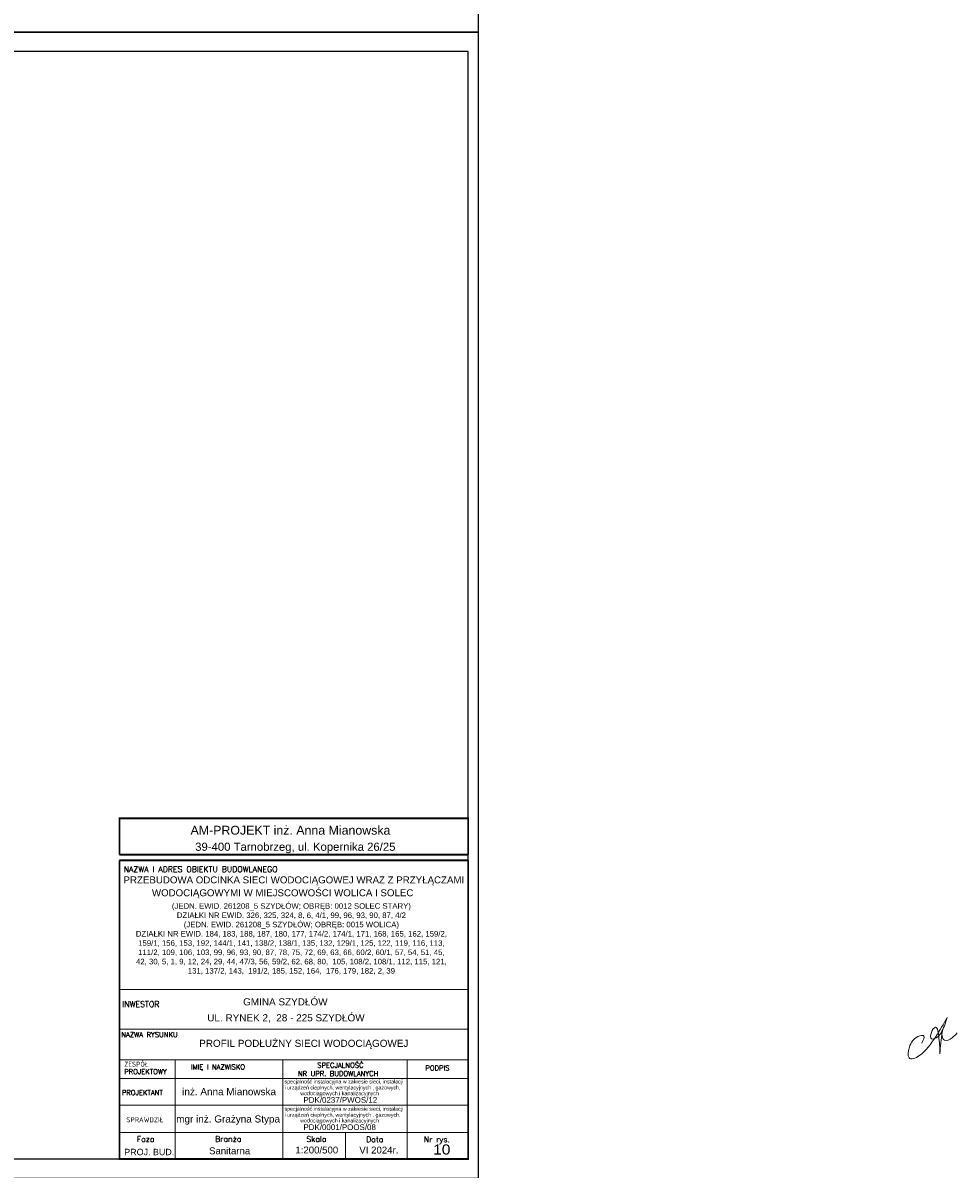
# Model space of a CAD drawing. Extents: x 122 to 1445, y -293 to 2085.
# Tile 16 of 38: x 1203 to 1445, y 600 to 897. Entities that reach past the tile are written whole.
import ezdxf

# ---------------------------------------------------------------- set-up
doc = ezdxf.new("R2010")
doc.units = 0
doc.header["$LTSCALE"] = 0.2
doc.header["$MEASUREMENT"] = 0
for name, color, linetype, lineweight in [('!!IS_COPIS', 7, 'CONTINUOUS', 15), ('ARKUSZ_OPIS', 5, 'CONTINUOUS', 30), ('COPIS', 7, 'CONTINUOUS', 13)]:
    doc.layers.add(name, color=color, linetype=linetype, lineweight=lineweight)
doc.layers.add('# 24.Metryka', color=7, linetype='CONTINUOUS', lineweight=25, true_color=0x242424)
doc.layers.add('_Metryka', color=7, linetype='CONTINUOUS', lineweight=25, true_color=0x242424)
doc.layers.add('Linie_tabeli', color=7, linetype='CONTINUOUS')
doc.layers.add('warstwa_nr_0', color=8, linetype='CONTINUOUS')
doc.styles.add('LOGO', font='arial.ttf')
doc.styles.add('R', font='arial.ttf')
doc.styles.add('RD', font='arial.ttf', dxfattribs={"width": 1.1})
doc.styles.add('S', font='simplex.shx', dxfattribs={"width": 0.9, "height": 2.1})
doc.styles.add('TIMES', font='times.ttf')

# ---------------------------------------------------------------- blocks, each defined once
blk = doc.blocks.new('A$C2A474806')
at = {"layer": '_Metryka', "color": 5, "linetype": 'Continuous', "lineweight": 13}
for points, knots in [([(-4.66, 2.8), (-4.3, 3.55), (-3.58, 5.06), (-6.38, 4.61), (-8.17, 1.91), (-8.47, -1.94), (-4.49, -0.44), (-0.98, 4.42), (0.94, 7.78), (1.88, 9.45)], [0, 0, 0, 0, 1.856438, 3.716765, 6.950961, 9.899309, 13.452933, 19.168132, 24.736757, 24.736757, 24.736757, 24.736757]), ([(0, 0), (-0.02, 1.16), (-0.05, 3.16), (-0.73, 7.94), (-2.38, 5.65), (-2.6, 3.31), (-0.51, 4.33), (0.91, 6.18), (1.34, 7.96), (1.88, 9.45)], [0, 0, 0, 0, 4.114193, 7.079394, 8.812627, 10.455705, 12.202198, 13.522383, 17.866924, 17.866924, 17.866924, 17.866924])]:
    blk.add_open_spline(points, degree=3, knots=knots, dxfattribs=at)
for points in [[(4.46, 5.45), (3.18, 4.17), (1.17, 3.57), (0.57, 4.64), (0.82, 6.48)], [(0, 0), (0.21, 2.83), (0.6, 5.65)]]:
    blk.add_spline(points, degree=3, dxfattribs=at)

msp = doc.modelspace()

# ---------------------------------------------------------------- linework, layer by layer
at = {"layer": 'COPIS'}
msp.add_line((1286.69486, 609.64002), (1286.69486, 602.76042), dxfattribs=at)
at = {"layer": 'COPIS', "color": 7, "lineweight": 40, "const_width": 0.46071}
for points in [[(1228.07627, 681.62137), (1228.07627, 691.04451), (1318.43162, 691.04451), (1318.43162, 681.62137)], [(1228.07627, 681.62137), (1318.43162, 681.62137)], [(1318.43162, 680.14941), (1318.43162, 602.76042), (1228.07627, 602.76042), (1228.07627, 680.14941)], [(1228.07627, 680.14941), (1318.43162, 680.14941)]]:
    msp.add_lwpolyline(points, dxfattribs=at)
at = {"layer": 'COPIS', "color": 7, "lineweight": 13}
for points in [[(1228.07627, 646.6562), (1318.43162, 646.6562)], [(1228.07627, 636.35743), (1318.43162, 636.35743)], [(1228.07627, 628.49503), (1318.43162, 628.49503)], [(1242.53694, 628.49503), (1242.53694, 602.76042)], [(1270.40351, 628.49503), (1270.40351, 602.76042)], [(1302.63438, 628.49503), (1302.63438, 602.76042)], [(1228.07627, 623.65482), (1318.43162, 623.65482)], [(1228.07627, 616.74336), (1318.43162, 616.74336)], [(1228.07627, 609.64002), (1318.43162, 609.64002)]]:
    msp.add_lwpolyline(points, dxfattribs=at)
at = {"layer": 'Linie_tabeli'}
msp.add_lwpolyline([(146.68012, 602.76042), (1318.43162, 602.76042), (1318.43162, 889.76042), (146.68012, 889.76042)], close=True, dxfattribs=at)
at = {"layer": 'warstwa_nr_0'}
for points in [[(121.68012, 894.76042), (1321.17346, 894.76042), (1321.17346, 1191.76042), (121.68012, 1191.76042)], [(121.68012, 597.76042), (1321.17346, 597.76042), (1321.17346, 894.76042), (121.68012, 894.76042)]]:
    msp.add_lwpolyline(points, close=True, dxfattribs=at)

# ---------------------------------------------------------------- block references
at = {"layer": '# 24.Metryka', "color": 7, "linetype": 'Continuous'}
msp.add_blockref('A$C2A474806', (1440.69249, 629.98632), dxfattribs=at)

# ---------------------------------------------------------------- texts
at = {"layer": '!!IS_COPIS', "color": 7, "style": 'RD'}
for s, p in [('GMINA SZYDŁÓW ', (1260.13464, 642.5593)), ('UL. RYNEK 2,  28 - 225 SZYDŁÓW ', (1250.83995, 638.43028)), ('PROFIL PODŁUŻNY SIECI WODOCIĄGOWEJ', (1248.74522, 631.81231))]:
    msp.add_text(s, height=1.8435681, dxfattribs=at).set_placement(p)
at = {"layer": 'ARKUSZ_OPIS', "color": 0, "insert": (1272.64847, 659.78368), "char_height": 1.44, "width": 80.8599441, "attachment_point": 5, "style": 'TIMES'}
msp.add_mtext('{\\fArial|b0|i0|c238|p34;(JEDN. EWID. 261208_5 SZYDŁÓW; OBRĘB: 0012 SOLEC STARY)\\PDZIAŁKI NR EWID. 326, 325, 324, 8, 6, 4/1, 99, 96, 93, 90, 87, 4/2\\P(JEDN. EWID. 261208_5 SZYDŁÓW; OBRĘB: 0015 WOLICA)\\PDZIAŁKI NR EWID. 184, 183, 188, 187, 180, 177, 174/2, 174/1, 171, 168, 165, 162, 159/2, 159/1, 156, 153, 192, 144/1, 141, 138/2, 138/1, 135, 132, 129/1, 125, 122, 119, 116, 113, 111/2, 109, 106, 103, 99, 96, 93, 90, 87, 78, 75, 72, 69, 63, 66, 60/2, 60/1, 57, 54, 51, 45, 42, 30, 5, 1, 9, 12, 24, 29, 44, 47/3, 56, 59/2, 62, 68, 80,  105, 108/2, 108/1, 112, 115, 121, 131, 137/2, 143,  191/2, 185, 152, 164,  176, 179, 182, 2, 39}', dxfattribs=at)
at = {"layer": 'COPIS', "style": 'LOGO'}
for s, height, p in [('AM-PROJEKT inż. Anna Mianowska', 2.2926758, (1246.51212, 686.80051)), ('39-400 Tarnobrzeg, ul. Kopernika 26/25', 2.1016195, (1247.71579, 682.61893))]:
    msp.add_text(s, height=height, dxfattribs=at).set_placement(p)
at = {"layer": 'COPIS', "color": 7, "lineweight": 13, "style": 'S'}
for s, height, p in [('NAZWA I ADRES OBIEKTU BUDOWLANEGO', 1.4742622, (1229.19289, 677.11088)), ('INWESTOR', 1.474262, (1228.84198, 642.13985)), ('NAZWA RYSUNKU', 1.2899794, (1228.58471, 634.33156)), ('ZESPÓŁ', 1.289979, (1229.32209, 626.67886)), ('IMIĘ I NAZWISKO', 1.2899794, (1246.58593, 625.9755)), ('SPECJALNOŚĆ ', 1.2899794, (1279.34052, 626.41322)), ('PODPIS', 1.289979, (1307.37238, 625.69155)), ('PROJEKTOWY', 1.289979, (1229.32209, 624.76189)), ('NR UPR. BUDOWLANYCH', 1.2899794, (1274.34728, 624.2482)), ('PROJEKTANT', 1.289979, (1228.70513, 619.33573)), ('SPRAWDZIŁ', 1.289979, (1229.87708, 612.27135)), ('Branża', 1.474262, (1252.87676, 607.21306)), ('Faza', 1.474262, (1232.58508, 607.16594)), ('Skala', 1.474262, (1276.52181, 607.1864)), ('Data', 1.474262, (1292.01253, 607.0984)), ('Nr rys.', 1.474262, (1306.96179, 607.0984))]:
    msp.add_text(s, height=height, dxfattribs=at).set_placement(p)
at = {"layer": 'COPIS', "color": 7, "lineweight": 9, "style": 'R'}
for s, p in [('PRZEBUDOWA ODCINKA SIECI WODOCIĄGOWEJ WRAZ Z PRZYŁĄCZAMI ', (1229.14939, 674.18435)), ('WODOCIĄGOWYMI W MIEJSCOWOŚCI WOLICA I SOLEC', (1236.505, 670.83938))]:
    msp.add_text(s, height=1.8, dxfattribs=at).set_placement(p)
at = {"layer": 'COPIS', "color": 7, "style": 'RD'}
for s, height, p in [('inż. Anna Mianowska', 1.8428278, (1244.33828, 619.28265)), ('specjalność instalacyjna w zakresie sieci, instalacji ', 0.9828, (1270.86409, 622.32845)), ('i urządzeń cieplnych, wentylacyjnych , gazowych, ', 0.9828, (1270.86409, 620.77129)), ('wodociągowych i kanalizacyjnych', 0.9828, (1274.94643, 619.28595)), ('PDK/0237/PWOS/12', 1.4742, (1275.76943, 617.32621)), ('specjalność instalacyjna w zakresie sieci, instalacji ', 0.9828, (1270.86409, 615.25923)), ('i urządzeń cieplnych, wentylacyjnych , gazowych, ', 0.9828, (1270.86409, 613.70208)), ('mgr inż. Grażyna Stypa', 1.8428278, (1242.79549, 612.21344)), ('wodociągowych i kanalizacyjnych', 0.9828, (1274.94643, 612.21673)), ('PDK/0001/POOS/08', 1.4742, (1275.76943, 610.25699)), ('1:200/500', 1.7857, (1273.67498, 604.18852)), ('VI 2024r.', 1.7857, (1290.25086, 604.17412)), ('PROJ. BUD.', 1.653426, (1229.33459, 603.74171)), ('Sanitarna', 1.7857, (1251.30137, 603.9889))]:
    msp.add_text(s, height=height, dxfattribs=at).set_placement(p)
at = {"layer": 'COPIS', "color": 7, "style": 'RD', "width": 1.1}
msp.add_text('10', height=2.62603, dxfattribs=at).set_placement((1309.37669, 603.90715))

doc.saveas('drawing.dxf')
